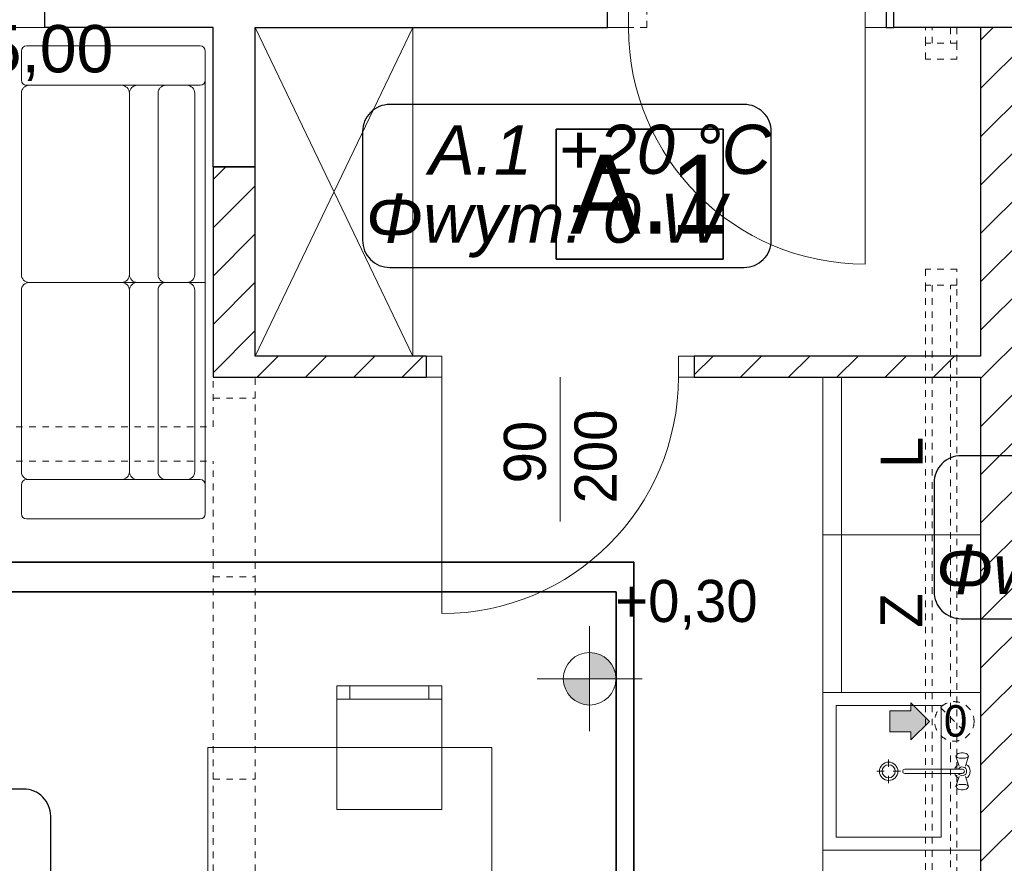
# Model space of a CAD drawing. Extents: x -220425 to -93252, y -20065 to 80294.
# Tile 14 of 103: x -188269 to -184522, y -955 to 2255. Entities that reach past the tile are written whole.
import ezdxf
from ezdxf.lldxf.tags import DXFTag

# ---------------------------------------------------------------- set-up
doc = ezdxf.new("R2010")
doc.units = 0
doc.header["$MEASUREMENT"] = 0
doc.set_wipeout_variables(frame=1)
doc.linetypes.add('Hidden Line', pattern=[50, 25, -25])
for name, color, linetype in [('#kan_san-op', 34, 'Continuous'), ('IS_Text_Armatury_Therm', 7, 'Continuous'), ('IS_Text_Konstrukcji', 7, 'Continuous')]:
    doc.layers.add(name, color=color, linetype=linetype)
for name, color, linetype, lineweight, true_color in [('Arch drzwi_Nr_Pióra__4', 7, 'Continuous', 9, 0x029e21), ('Arch okna_Nr_Pióra__4', 7, 'Continuous', 9, 0x029e21), ('Arch wyposarzenie_Nr_Pióra__9', 7, 'Continuous', 13, 0x3dad99), ('Arch wyposazenie_Nr_Pióra__9', 7, 'Continuous', 13, 0x3dad99)]:
    doc.layers.add(name, color=color, linetype=linetype, lineweight=lineweight, true_color=true_color)
for name, color, linetype, lineweight in [('Arch kominy_Nr_Pióra__1', 7, 'Continuous', 25), ('Arch kominy_Nr_Pióra__10', 134, 'Continuous', 18), ('Arch kominy_Nr_Pióra__21', 7, 'Continuous', 9), ('Arch opisy_Nr_Pióra__21', 7, 'Continuous', 9), ('Arch ściany nośne_Nr_Pióra__21', 7, 'Continuous', 9), ('Arch ściany nośne_Nr_Pióra__27', 7, 'Continuous', 30), ('Drzwi ArchiCAD_Nr_Pióra__27', 7, 'Continuous', 30), ('Drzwi ArchiCAD_Nr_Pióra__5', 7, 'Continuous', 13), ('INWENT RZĘDNE_Nr_Pióra__21', 7, 'Continuous', 9), ('INWENT. DRZWI_Nr_Pióra__101', 8, 'Continuous', 13), ('INWENT.ŚCIANY_Nr_Pióra__1', 7, 'Continuous', 25), ('INWENT.ŚCIANY_Nr_Pióra__101', 8, 'Continuous', 13), ('IS_Powrót', 5, 'DASH', 35), ('IS_Zasilanie', 1, 'SOLID', 35), ('PODKŁAD', 252, 'Continuous', 35)]:
    doc.layers.add(name, color=color, linetype=linetype, lineweight=lineweight)
doc.styles.add('GENERATED_STYLE_2', font='txt')
doc.styles.add('GENERATED_STYLE_4', font='txt')
doc.styles.add('GENERATED_STYLE_6', font='txt')
doc.styles.get("Standard").update_dxf_attribs({"font": 'txt', "bigfont": 'BIGFONT.SHX'})
tags = doc.linetypes.add('DASH', pattern=[15, 10, -5]).pattern_tags.tags
tags[6:7] = [DXFTag(74, 4), DXFTag(75, 0), DXFTag(340, '0'), DXFTag(46, 0.0), DXFTag(50, 0.0), DXFTag(44, 0.0), DXFTag(45, 0.0)]
tags[4:5] = [DXFTag(74, 4), DXFTag(75, 0), DXFTag(340, '0'), DXFTag(46, 0.0), DXFTag(50, 0.0), DXFTag(44, 0.0), DXFTag(45, 0.0)]
tags = doc.linetypes.add('SOLID', pattern=[10, 10, 0]).pattern_tags.tags
tags[6:7] = [DXFTag(74, 4), DXFTag(75, 0), DXFTag(340, '0'), DXFTag(46, 0.0), DXFTag(50, 0.0), DXFTag(44, 0.0), DXFTag(45, 0.0)]
tags[4:5] = [DXFTag(74, 4), DXFTag(75, 0), DXFTag(340, '0'), DXFTag(46, 0.0), DXFTag(50, 0.0), DXFTag(44, 0.0), DXFTag(45, 0.0)]
pattern_1 = [(45, (0, 0), (-91.92388, 91.92388), [])]

# ---------------------------------------------------------------- blocks, each defined once
blk = doc.blocks.new('parter')
at = {"layer": 'Arch ściany nośne_Nr_Pióra__21', "linetype": 'Continuous'}
h = blk.add_hatch(dxfattribs=at)
h.set_pattern_fill('Common_Brick', color=252, style=0, pattern_type=2)
h.set_pattern_definition(pattern_1)
h.paths.add_polyline_path([(-184972.4, 2644.9), (-184972.4, 2224.9), (-184942.4, 2224.9), (-184942.4, 2644.9)], flags=0)
h = blk.add_hatch(dxfattribs=at)
h.set_pattern_fill('Common_Brick', color=252, style=0, pattern_type=2)
h.set_pattern_definition(pattern_1)
h.paths.add_polyline_path([(-184612.4, 2224.9), (-184612.4, -3525.1), (-184432.4, -3525.1), (-184432.4, 2224.9)], flags=0)
h = blk.add_hatch(dxfattribs=at)
h.set_pattern_fill('Common_Brick', color=252, style=0, pattern_type=2)
h.set_pattern_definition(pattern_1)
h.paths.add_polyline_path([(-187372.4, 974.9), (-187372.4, 1694.9), (-187532.4, 1694.9), (-187532.4, 894.9)], flags=0)
h = blk.add_hatch(dxfattribs=at)
h.set_pattern_fill('Common_Brick', color=252, style=0, pattern_type=2)
h.set_pattern_definition(pattern_1)
h.paths.add_polyline_path([(-187372.4, 974.9), (-187532.4, 894.9), (-186722.4, 894.9), (-186722.4, 974.9)], flags=0)
h = blk.add_hatch(dxfattribs=at)
h.set_pattern_fill('Common_Brick', color=252, style=0, pattern_type=2)
h.set_pattern_definition(pattern_1)
h.paths.add_polyline_path([(-184612.4, 974.9), (-185702.4, 974.9), (-185702.4, 894.9), (-184612.4, 894.9)], flags=0)
at = {"layer": 'INWENT RZĘDNE_Nr_Pióra__21', "linetype": 'Continuous'}
for points in [[(-186100.3, -253), (-186000.3, -253), (-186008, -214.7), (-186029.6, -182.3), (-186062.1, -160.6), (-186100.3, -153)], [(-186100.3, -253), (-186200.3, -253), (-186192.7, -291.3), (-186171, -323.7), (-186138.6, -345.4), (-186100.3, -353)]]:
    blk.add_hatch(color=252, dxfattribs=at).paths.add_polyline_path(points, flags=0)
at = {"color": 252}
for p, q in [((-186227.1, 1343.6), (-186227.1, 1837.8)), ((-186227.1, 1837.8), (-185591.8, 1837.8)), ((-185591.8, 1837.8), (-185591.8, 1343.6)), ((-185591.8, 1343.6), (-186227.1, 1343.6))]:
    blk.add_line(p, q, dxfattribs=at)
at = {"layer": 'Arch kominy_Nr_Pióra__1', "color": 252, "linetype": 'Continuous'}
for points in [[(-184877.4, -485.1), (-184877.4, -345.1), (-184807.4, -415.1)], [(-184877.4, -455.1), (-184957.4, -375.1), (-184877.4, -375.1)], [(-184957.4, -455.1), (-184957.4, -375.1), (-184877.4, -455.1)]]:
    blk.add_solid(points, dxfattribs=at)
at = {"layer": 'Arch kominy_Nr_Pióra__21', "color": 252, "linetype": 'Continuous'}
for p, q in [((-184877.4, -345.1), (-184807.4, -415.1)), ((-184877.4, -375.1), (-184877.4, -345.1)), ((-184957.4, -375.1), (-184877.4, -375.1)), ((-184957.4, -375.1), (-184957.4, -455.1)), ((-184807.4, -415.1), (-184877.4, -485.1)), ((-184957.4, -455.1), (-184877.4, -455.1)), ((-184877.4, -455.1), (-184877.4, -485.1))]:
    blk.add_line(p, q, dxfattribs=at)
at = {"layer": 'Arch kominy_Nr_Pióra__21', "color": 252, "linetype": 'Hidden Line'}
blk.add_line((-184765.4, -362.1), (-184659.3, -468.2), dxfattribs=at)
blk.add_circle((-184712.4, -415.1), 75, dxfattribs=at)
at = {"layer": 'Arch okna_Nr_Pióra__4', "color": 252, "linetype": 'Continuous'}
for p, q in [((-185952.4, 2224.9), (-185952.4, 2299.9)), ((-185052.4, 2224.9), (-185052.4, 2299.9)), ((-190482.4, 2224.9), (-188172.4, 2224.9)), ((-185952.4, 2224.9), (-186032.4, 2224.9)), ((-185052.4, 2224.9), (-185052.4, 1324.9)), ((-184972.4, 2224.9), (-185052.4, 2224.9)), ((-186212.4, 894.9), (-186212.4, 344.9))]:
    blk.add_line(p, q, dxfattribs=at)
blk.add_arc((-185052.4, 2224.9), 900, 180, 270, dxfattribs=at)
at = {"layer": 'Arch opisy_Nr_Pióra__21', "color": 252, "linetype": 'Continuous'}
for p, q in [((-186227.1, 1343.6), (-186227.1, 1837.8)), ((-186227.1, 1837.8), (-185591.8, 1837.8)), ((-185591.8, 1837.8), (-185591.8, 1343.6)), ((-185591.8, 1343.6), (-186227.1, 1343.6))]:
    blk.add_line(p, q, dxfattribs=at)
at = {"layer": 'Arch wyposarzenie_Nr_Pióra__9', "color": 252, "linetype": 'Continuous'}
for p, q in [((-184962.4, -588.5), (-184962.4, -559.7)), ((-184704.9, -544.8), (-184706.4, -547.6)), ((-184694.4, -585), (-184706.4, -547.6)), ((-184706.4, -547.6), (-184704.9, -550.4)), ((-184704.9, -544.8), (-184701.2, -539.6)), ((-184704.9, -550.4), (-184700.8, -552.8)), ((-184697.7, -537.5), (-184701.2, -539.6)), ((-184700.8, -552.8), (-184694.4, -554.7)), ((-184692.4, -536), (-184697.7, -537.5)), ((-184694.4, -554.7), (-184686.5, -555.6)), ((-184685.9, -535.2), (-184692.4, -536)), ((-184686.5, -555.6), (-184678.2, -555.6)), ((-184678.9, -535.2), (-184685.9, -535.2)), ((-184672.4, -536), (-184678.9, -535.2)), ((-184678.2, -555.6), (-184670.4, -554.7)), ((-184667.1, -537.5), (-184672.4, -536)), ((-184670.4, -554.7), (-184664, -552.8)), ((-184670.3, -585), (-184658.4, -547.6)), ((-184663.6, -539.6), (-184667.1, -537.5)), ((-184664, -552.8), (-184659.8, -550.4)), ((-184659.8, -544.8), (-184663.6, -539.6)), ((-184658.4, -547.6), (-184659.8, -544.8)), ((-184659.8, -550.4), (-184658.4, -547.6)), ((-184681, -597.3), (-184901.2, -597.3)), ((-185007.9, -605.1), (-184979.1, -605.1)), ((-184962.4, -650.6), (-184962.4, -621.8)), ((-184945.7, -605.1), (-184916.9, -605.1)), ((-184901.2, -613), (-184681, -613)), ((-184694.4, -625.2), (-184706.4, -662.7)), ((-184670.3, -625.2), (-184658.4, -662.7)), ((-184704.9, -659.9), (-184706.4, -662.7)), ((-184706.4, -662.7), (-184704.9, -665.5)), ((-184700.8, -657.5), (-184704.9, -659.9)), ((-184704.9, -665.5), (-184701.2, -670.7)), ((-184701.2, -670.7), (-184697.7, -672.8)), ((-184694.4, -655.6), (-184700.8, -657.5)), ((-184697.7, -672.8), (-184692.4, -674.3)), ((-184686.5, -654.7), (-184694.4, -655.6)), ((-184692.4, -674.3), (-184685.9, -675.1)), ((-184678.2, -654.7), (-184686.5, -654.7)), ((-184678.9, -675.1), (-184672.4, -674.3)), ((-184670.4, -655.6), (-184678.2, -654.7)), ((-184672.4, -674.3), (-184667.1, -672.8)), ((-184664, -657.5), (-184670.4, -655.6)), ((-184667.1, -672.8), (-184663.6, -670.7)), ((-184659.8, -659.9), (-184664, -657.5)), ((-184659.8, -665.5), (-184663.6, -670.7)), ((-184658.4, -662.7), (-184659.8, -659.9)), ((-184659.8, -665.5), (-184658.4, -662.7)), ((-184685.9, -675.1), (-184678.9, -675.1))]:
    blk.add_line(p, q, dxfattribs=at)
for radius in [35, 25]:
    blk.add_circle((-184962.4, -605.1), radius, dxfattribs=at)
for centre, radius, start, end in [((-184901.2, -605.1), 7.88, 90, 270), ((-184682.4, -605.1), 30, 117.9765, 164.7747), ((-184682.4, -605.1), 16.8, 208.0549, 151.9451), ((-184682.4, -605.1), 8, 280, 80), ((-184682.4, -605.1), 30, 297.9765, 62.0235), ((-184682.4, -605.1), 30, 195.2253, 242.0235)]:
    blk.add_arc(centre, radius, start, end, dxfattribs=at)
at = {"layer": 'Arch wyposazenie_Nr_Pióra__9', "color": 252, "linetype": 'Continuous'}
for p, q in [((-186772.4, 2224.9), (-187372.4, 974.9)), ((-186772.4, 974.9), (-187372.4, 2224.9)), ((-186772.4, 974.9), (-186772.4, 2224.9)), ((-188242.4, 2154.9), (-187582.4, 2154.9)), ((-188262.4, 2024.9), (-188262.4, 2134.9)), ((-187562.4, 2134.9), (-187562.4, 2024.9)), ((-187562.4, 2024.9), (-187562.4, 1254.9)), ((-187582.4, 2004.9), (-188242.4, 2004.9)), ((-188232.4, 2004.9), (-187881, 2004.9)), ((-187632.4, 2004.9), (-187821, 2004.9)), ((-188262.4, 1284.9), (-188262.4, 1974.9)), ((-187851, 1974.9), (-187851, 1284.9)), ((-187851, 1974.9), (-187851, 1284.9)), ((-187742.4, 1974.9), (-187742.4, 1284.9)), ((-187602.4, 1284.9), (-187602.4, 1974.9)), ((-187881, 1254.9), (-188232.4, 1254.9)), ((-187881, 1254.9), (-188232.4, 1254.9)), ((-187821, 1254.9), (-187881, 1254.9)), ((-187821, 1254.9), (-187881, 1254.9)), ((-187821, 1254.9), (-187632.4, 1254.9)), ((-187821, 1254.9), (-187632.4, 1254.9)), ((-187562.4, 1254.9), (-187632.4, 1254.9)), ((-187562.4, 1254.9), (-187632.4, 1254.9)), ((-187562.4, 484.9), (-187562.4, 1254.9)), ((-188262.4, 1224.9), (-188262.4, 534.9)), ((-187851, 534.9), (-187851, 1224.9)), ((-187851, 534.9), (-187851, 1224.9)), ((-187742.4, 534.9), (-187742.4, 1224.9)), ((-187602.4, 1224.9), (-187602.4, 534.9)), ((-185212.4, 894.9), (-185212.4, 294.9)), ((-184612.4, 894.9), (-185212.4, 894.9)), ((-185212.4, 894.9), (-185212.4, -1925.1)), ((-185142.4, 894.9), (-185142.4, 294.9)), ((-184612.4, 294.9), (-184612.4, 894.9)), ((-187582.4, 504.9), (-188242.4, 504.9)), ((-188232.4, 504.9), (-187881, 504.9)), ((-187632.4, 504.9), (-187821, 504.9)), ((-188262.4, 484.9), (-188262.4, 374.9)), ((-187562.4, 374.9), (-187562.4, 484.9)), ((-188242.4, 354.9), (-187582.4, 354.9)), ((-185212.4, 294.9), (-184612.4, 294.9)), ((-185212.4, -305.1), (-185212.4, 294.9)), ((-185212.4, 294.9), (-184612.4, 294.9)), ((-185142.4, -305.1), (-185142.4, 294.9)), ((-184612.4, 294.9), (-184612.4, -305.1)), ((-187062.4, -280.1), (-187062.4, -750.1)), ((-186662.4, -280.1), (-187062.4, -280.1)), ((-187012.4, -330.1), (-187012.4, -280.1)), ((-186712.4, -330.1), (-186712.4, -280.1)), ((-186662.4, -750.1), (-186662.4, -280.1)), ((-187062.4, -330.1), (-186662.4, -330.1)), ((-185212.4, -305.1), (-184612.4, -305.1)), ((-184612.4, -305.1), (-185212.4, -305.1)), ((-185212.4, -305.1), (-185212.4, -905.1)), ((-184662.4, -305.1), (-185162.4, -305.1)), ((-184612.4, -305.1), (-184612.4, -905.1)), ((-185162.4, -855.1), (-185162.4, -355.1)), ((-185162.4, -355.1), (-184762.4, -355.1)), ((-184762.4, -355.1), (-184762.4, -855.1)), ((-186472.4, -515.1), (-187552.4, -515.1)), ((-187552.4, -515.1), (-187552.4, -1415.1)), ((-186472.4, -1415.1), (-186472.4, -515.1)), ((-187062.4, -750.1), (-186662.4, -750.1)), ((-184762.4, -855.1), (-185162.4, -855.1)), ((-185212.4, -905.1), (-184612.4, -905.1))]:
    blk.add_line(p, q, dxfattribs=at)
for centre, radius, start, end in [((-188242.4, 2134.9), 20, 90, 180), ((-187582.4, 2134.9), 20, 0, 90), ((-188242.4, 2024.9), 20, 180, 270), ((-187582.4, 2024.9), 20, 270, 0), ((-188232.4, 1974.9), 30, 90, 180), ((-187881, 1974.9), 30, 0, 90), ((-187821, 1974.9), 30, 90, 180), ((-187712.4, 1974.9), 30, 90, 180), ((-187632.4, 1974.9), 30, 0, 90), ((-188232.4, 1284.9), 30, 180, 270), ((-187881, 1284.9), 30, 270, 0), ((-187821, 1284.9), 30, 180, 270), ((-187712.4, 1284.9), 30, 180, 270), ((-187632.4, 1284.9), 30, 270, 0), ((-188232.4, 1224.9), 30, 90, 180), ((-187881, 1224.9), 30, 0, 90), ((-187821, 1224.9), 30, 90, 180), ((-187712.4, 1224.9), 30, 90, 180), ((-187632.4, 1224.9), 30, 0, 90), ((-188232.4, 534.9), 30, 180, 270), ((-187881, 534.9), 30, 270, 0), ((-187821, 534.9), 30, 180, 270), ((-187712.4, 534.9), 30, 180, 270), ((-187632.4, 534.9), 30, 270, 0), ((-188242.4, 484.9), 20, 90, 180), ((-187582.4, 484.9), 20, 0, 90), ((-188242.4, 374.9), 20, 180, 270), ((-187582.4, 374.9), 20, 270, 0)]:
    blk.add_arc(centre, radius, start, end, dxfattribs=at)
at = {"layer": 'Arch ściany nośne_Nr_Pióra__27', "color": 252, "linetype": 'Continuous'}
for p, q in [((-184972.4, 2644.9), (-184972.4, 2224.9)), ((-184942.4, 2224.9), (-184942.4, 2644.9)), ((-184972.4, 2224.9), (-184942.4, 2224.9)), ((-184432.4, 2224.9), (-184612.4, 2224.9)), ((-184612.4, 2224.9), (-184612.4, 974.9)), ((-187532.4, 1694.9), (-187532.4, 894.9)), ((-187372.4, 1694.9), (-187532.4, 1694.9)), ((-187372.4, 974.9), (-187372.4, 1694.9)), ((-186722.4, 974.9), (-187372.4, 974.9)), ((-186722.4, 974.9), (-186722.4, 894.9)), ((-184612.4, 974.9), (-185702.4, 974.9)), ((-185702.4, 974.9), (-185702.4, 894.9)), ((-187532.4, 894.9), (-186722.4, 894.9)), ((-185702.4, 894.9), (-184612.4, 894.9)), ((-184612.4, 894.9), (-184612.4, -1925.1))]:
    blk.add_line(p, q, dxfattribs=at)
at = {"layer": 'Drzwi ArchiCAD_Nr_Pióra__27', "color": 252, "linetype": 'Continuous'}
for p, q in [((-186722.4, 974.9), (-186722.4, 894.9)), ((-185702.4, 974.9), (-185702.4, 894.9))]:
    blk.add_line(p, q, dxfattribs=at)
at = {"layer": 'Drzwi ArchiCAD_Nr_Pióra__5', "color": 252, "linetype": 'Continuous'}
for p, q in [((-186722.4, 974.9), (-186722.4, 894.9)), ((-186662.4, 974.9), (-186722.4, 974.9)), ((-186662.4, 894.9), (-186662.4, 974.9)), ((-185762.4, 974.9), (-185762.4, 894.9)), ((-185702.4, 974.9), (-185762.4, 974.9)), ((-185702.4, 894.9), (-185702.4, 974.9)), ((-186722.4, 894.9), (-186662.4, 894.9)), ((-186662.4, 894.9), (-186662.4, -5.1)), ((-185762.4, 894.9), (-185702.4, 894.9))]:
    blk.add_line(p, q, dxfattribs=at)
blk.add_arc((-186662.4, 894.9), 900, 270, 0, dxfattribs=at)
at = {"layer": 'INWENT RZĘDNE_Nr_Pióra__21', "color": 252, "linetype": 'Continuous'}
for p, q in [((-186100.3, -453), (-186100.3, -53)), ((-186300.3, -253), (-185900.3, -253))]:
    blk.add_line(p, q, dxfattribs=at)
blk.add_circle((-186100.3, -253), 100, dxfattribs=at)
at = {"layer": 'INWENT. DRZWI_Nr_Pióra__101', "color": 252, "linetype": 'Hidden Line'}
for p, q in [((-184822.4, 2104.9), (-184822.4, 2164.9)), ((-184702.4, 2164.9), (-184702.4, 2104.9)), ((-184702.4, 2104.9), (-184822.4, 2104.9)), ((-184822.4, 1304.9), (-184822.4, 1244.9)), ((-184702.4, 1304.9), (-184822.4, 1304.9)), ((-184702.4, 1244.9), (-184702.4, 1304.9))]:
    blk.add_line(p, q, dxfattribs=at)
at = {"layer": 'INWENT.ŚCIANY_Nr_Pióra__1', "color": 252, "linetype": 'Continuous'}
for p, q in [((-188172.4, 2224.9), (-188172.4, 2644.9)), ((-186032.4, 2224.9), (-186032.4, 2644.9)), ((-184942.4, 2224.9), (-184942.4, 2644.9)), ((-187532.4, 2224.9), (-188172.4, 2224.9)), ((-187532.4, 1694.9), (-187532.4, 2224.9)), ((-187372.4, 2224.9), (-186032.4, 2224.9)), ((-187372.4, 1694.9), (-187372.4, 2224.9)), ((-184282.4, 2224.9), (-184942.4, 2224.9)), ((-187532.4, 1694.9), (-187372.4, 1694.9))]:
    blk.add_line(p, q, dxfattribs=at)
at = {"layer": 'INWENT.ŚCIANY_Nr_Pióra__101', "color": 252, "linetype": 'Hidden Line'}
for p, q in [((-185882.4, 2224.9), (-185882.4, 2644.9)), ((-185882.4, 2224.9), (-186032.4, 2224.9)), ((-184822.4, 2164.9), (-184822.4, 2224.9)), ((-184797.4, 2164.9), (-184797.4, 2224.9)), ((-184727.4, 2224.9), (-184727.4, 2164.9)), ((-184702.4, 2224.9), (-184702.4, 2164.9)), ((-184702.4, 2164.9), (-184822.4, 2164.9)), ((-184822.4, 1244.9), (-184822.4, -1495.1)), ((-184702.4, 1244.9), (-184822.4, 1244.9)), ((-184797.4, 1244.9), (-184797.4, -1520.1)), ((-184727.4, -1520.1), (-184727.4, 1244.9)), ((-184702.4, -1495.1), (-184702.4, 1244.9)), ((-187532.4, 704.9), (-187532.4, 894.9)), ((-187372.4, -2235.1), (-187372.4, 894.9)), ((-187532.4, 814.9), (-187372.4, 814.9)), ((-188382.4, 704.9), (-187532.4, 704.9)), ((-188382.4, 574.9), (-187532.4, 574.9)), ((-187532.4, -2235.1), (-187532.4, 574.9)), ((-187532.4, 134.9), (-187372.4, 134.9)), ((-187532.4, -635.1), (-187372.4, -635.1))]:
    blk.add_line(p, q, dxfattribs=at)
at = {"layer": 'Arch drzwi_Nr_Pióra__4', "color": 252, "linetype": 'Continuous', "style": 'GENERATED_STYLE_6'}
for s, p in [('200', (-185997.9, 414.1)), ('90', (-186266.6, 490.3))]:
    blk.add_text(s, height=160, rotation=90, dxfattribs=at).set_placement(p)
at = {"layer": 'Arch kominy_Nr_Pióra__10', "color": 252, "linetype": 'Continuous', "style": 'GENERATED_STYLE_6'}
blk.add_text('0', height=120, dxfattribs=at).set_placement((-184752.4, -473.3))
at = {"layer": 'Arch opisy_Nr_Pióra__21', "color": 252, "linetype": 'Continuous', "style": 'GENERATED_STYLE_4'}
blk.add_text('A.1', height=300, dxfattribs=at).set_placement((-186173.8, 1440.7))
at = {"layer": 'Arch wyposazenie_Nr_Pióra__9', "color": 252, "linetype": 'Continuous', "style": 'GENERATED_STYLE_6'}
for s, p in [('L', (-184832.8, 549.1)), ('Z', (-184834.1, -58.5))]:
    blk.add_text(s, height=160, rotation=90, dxfattribs=at).set_placement(p)
at = {"layer": 'INWENT RZĘDNE_Nr_Pióra__21', "color": 252, "insert": (-186002.4, -66.7), "char_height": 160, "attachment_point": 7, "style": 'GENERATED_STYLE_2'}
blk.add_mtext('{+0,30}', dxfattribs=at)

msp = doc.modelspace()

# ---------------------------------------------------------------- linework, layer by layer
at = {"layer": 'IS_Powrót', "ltscale": 10}
for p, q in [((-185931.6, 190.8), (-188756.5, 190.8)), ((-185931.6, -2358.2), (-185931.6, 190.8))]:
    msp.add_line(p, q, dxfattribs=at)
at = {"layer": 'IS_Text_Konstrukcji', "color": 18, "linetype": 'SOLID', "ltscale": 10, "true_color": 0x000000}
for points in [[(-186860.8, 1312), (-185512.4, 1312, 0.414214), (-185409.1, 1415.3), (-185409.1, 1828.7, 0.414214), (-185512.4, 1932), (-186860.8, 1932, 0.414214), (-186964.1, 1828.7), (-186964.1, 1415.3, 0.414214), (-186860.8, 1312)], [(-184686.5, -24.5), (-183198.1, -24.5, 0.414214), (-183094.8, 78.8), (-183094.8, 492.2, 0.414214), (-183198.1, 595.5), (-184686.5, 595.5, 0.414214), (-184789.8, 492.2), (-184789.8, 78.8, 0.414214), (-184686.5, -24.5)], [(-189857.3, -1292.8), (-188253.9, -1292.8, 0.414214), (-188150.6, -1189.5), (-188150.6, -776.1, 0.414214), (-188253.9, -672.8), (-189857.3, -672.8, 0.414214), (-189960.6, -776.1), (-189960.6, -1189.5, 0.414214), (-189857.3, -1292.8)]]:
    msp.add_lwpolyline(points, format="xyb", dxfattribs=at)
at = {"layer": 'IS_Zasilanie', "ltscale": 10}
for p, q in [((-185999.8, 78.1), (-188856.5, 78.1)), ((-185999.8, -2262.6), (-185999.8, 78.1))]:
    msp.add_line(p, q, dxfattribs=at)

# ---------------------------------------------------------------- block references
at = {"layer": 'PODKŁAD'}
msp.add_blockref('parter', (0, 0), dxfattribs=at)
msp.add_blockref('parter', (0, 0), dxfattribs=at)

# ---------------------------------------------------------------- texts
at = {"layer": 'IS_Text_Armatury_Therm', "color": 18, "linetype": 'SOLID', "ltscale": 10, "true_color": 0x000000, "insert": (-187912.5, 2020.8), "char_height": 180, "attachment_point": 9}
msp.add_mtext('\\fArial|b0|i0;5,00  ', dxfattribs=at)
at = {"layer": 'IS_Text_Konstrukcji', "color": 18, "linetype": 'SOLID', "ltscale": 10, "true_color": 0x000000, "char_height": 187.2}
for s, insert, attachment_point in [('\\fArial|b0|i1;A.1', (-186319.1, 1665.2), 9), ('\\fArial|b0|i1;+20 °C', (-186219.1, 1665.2), 7), ('\\fArial|b0|i1;Φwym: 0 W', (-186269.1, 1593.2), 2), ('\\fArial|b0|i1;Φwym: 518 W', (-183954.8, 256.7), 2)]:
    msp.add_mtext(s, dxfattribs=dict(at, insert=insert, attachment_point=attachment_point))

# ---------------------------------------------------------------- next in the draw order: wipeouts: each hides what was drawn before it
at = {"ltscale": 10}
msp.add_wipeout([(-200770.3, 11108.9), (-158770.3, 11108.9), (-159380.3, 10498.9), (-198285.2, 10498.9), (-198285.2, -17981.1), (-159380.3, -17981.1), (-158770.3, -18591.1), (-200770.3, -18591.1)], dxfattribs=at).dxf.layer = '#kan_san-op'

doc.saveas('drawing.dxf')
